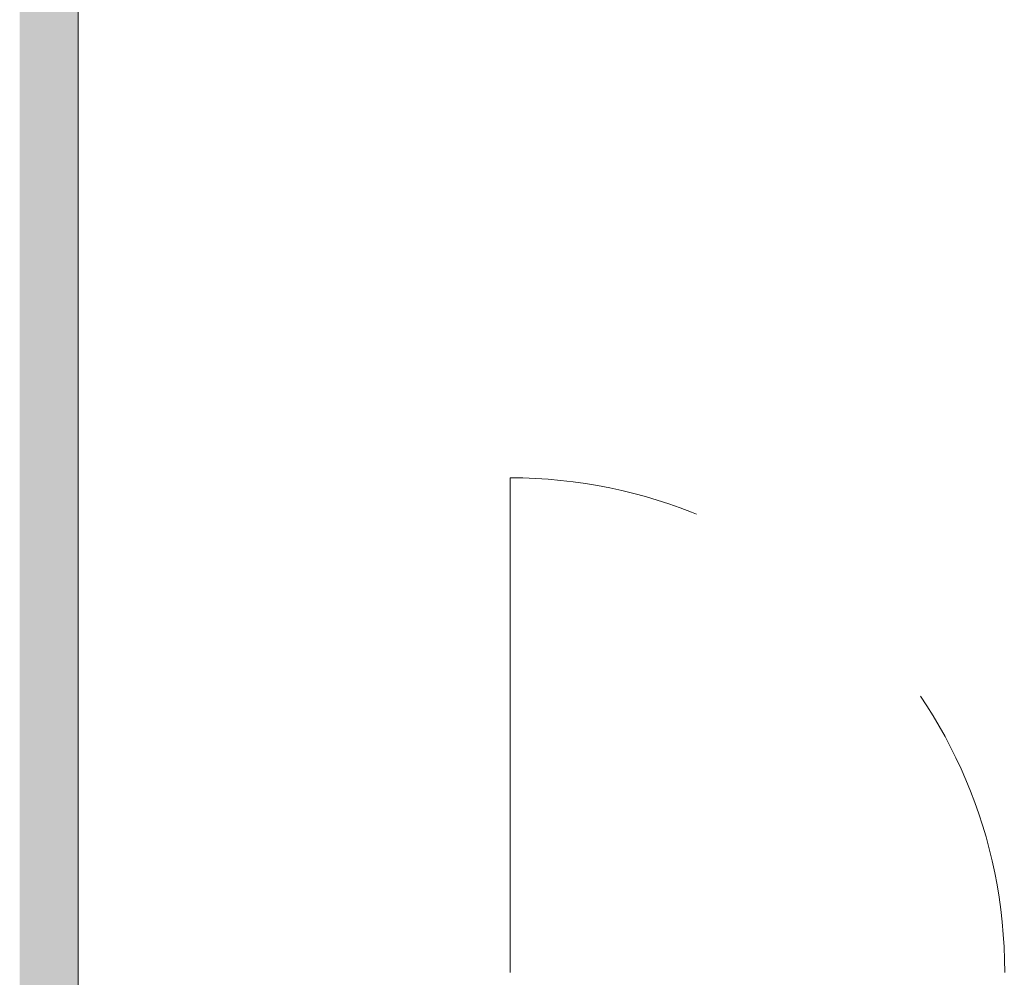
# Model space of a CAD drawing. Header units: centimetres. Extents: x -2424 to 1783, y 5 to 2907.
# Tile 45 of 99: x 291 to 392, y 1020 to 1119. Entities that reach past the tile are written whole.
import ezdxf

# ---------------------------------------------------------------- set-up
doc = ezdxf.new("R2010")
doc.units = ezdxf.units.CM
doc.linetypes.add('Dash', pattern=[60, 30, -30])
for name, color, linetype, lineweight in [('A-DETL', 90, 'Continuous', 9), ('A-DOOR', 31, 'Continuous', 13), ('A-DOOR-HDLN', 31, 'Dash', 9), ('A-WALL', 113, 'Continuous', 13)]:
    doc.layers.add(name, color=color, linetype=linetype, lineweight=lineweight)
doc.layers.add('A-WALL-PATT', color=111, linetype='Continuous', lineweight=13, plot=False)

msp = doc.modelspace()

# ---------------------------------------------------------------- linework, layer by layer
at = {"layer": 'A-DETL', "color": 251, "linetype": 'Dash', "lineweight": 9}
msp.add_open_spline([(-555.62, 1472.57), (-478.91, 1472.57), (-450.62, 1472.57), (-439.12, 1472.57), (-439.12, 1461.07), (-439.12, 1432.79), (-439.12, 1329.11), (-439.12, 1326.28), (-439.12, 1289.33), (-402.17, 1289.33), (-399.34, 1289.33), (54.38, 1289.33), (347.2, 1289.33), (391.67, 1289.33), (413.88, 1267.11), (413.88, 1211.15), (413.88, 1019.9)], degree=3, knots=[0, 0, 0, 0, 1.274059, 1.834911, 2.395763, 3.964714, 5.438832, 7.007784, 7.847024, 8.686264, 14.083246, 22.278473, 30.929004, 34.961158, 36.402966, 39.45005, 39.45005, 39.45005, 39.45005], dxfattribs=at)
at = {"layer": 'A-DOOR', "color": 251, "lineweight": 9}
msp.add_line((341.58, 1071.63), (341.58, 1020.98), dxfattribs=at)
at = {"layer": 'A-DOOR-HDLN', "color": 251, "lineweight": 9}
msp.add_arc((341.58, 1020.98), 50.65, 0, 90, dxfattribs=at)
at = {"layer": 'A-WALL', "color": 251, "lineweight": 9}
msp.add_line((297.38, 1015.88), (297.38, 1123.33), dxfattribs=at)
at = {"layer": 'A-WALL-PATT', "color": 251, "linetype": 'Continuous', "lineweight": 9, "extrusion": (0, 0, -1)}
for points in [[(-291.38, 803.33), (-297.38, 1123.33), (-291.38, 1123.33)], [(-297.38, 1123.33), (-291.38, 803.33), (-297.38, 803.33)]]:
    msp.add_solid(points, dxfattribs=at)

doc.saveas('drawing.dxf')
